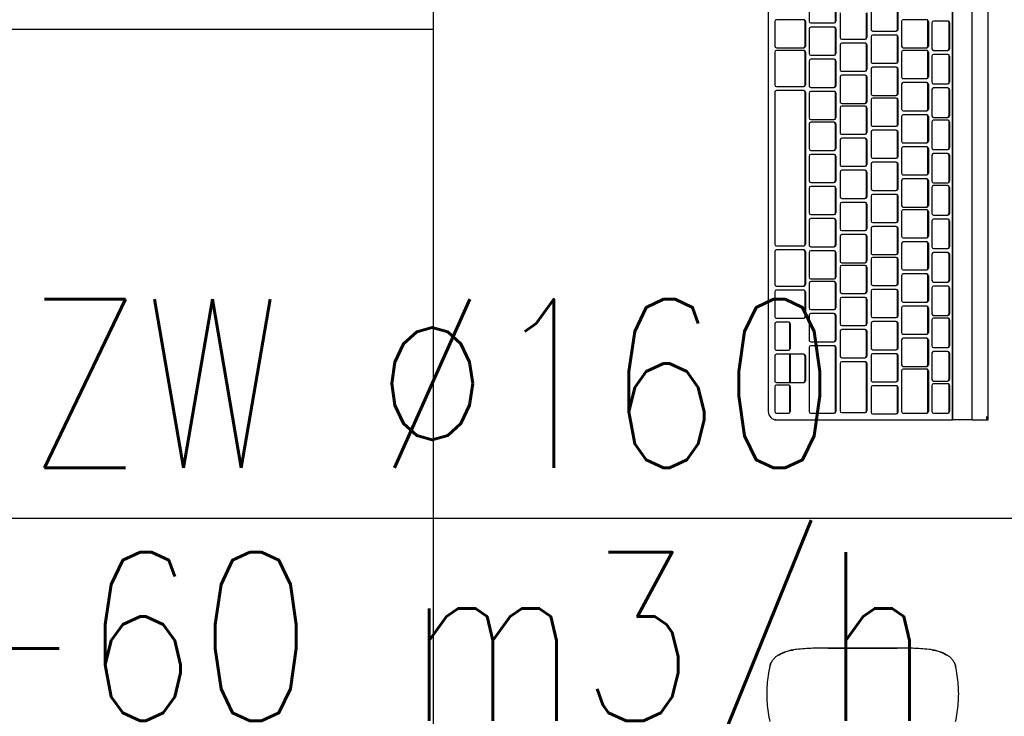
# Model space of a CAD drawing. Header units: centimetres. Extents: x -1062 to 5388, y 1642 to 2943.
# Tile 39 of 90: x -324 to -265, y 2484 to 2526. Entities that reach past the tile are written whole.
import ezdxf
from ezdxf.enums import TextEntityAlignment as Align

# ---------------------------------------------------------------- set-up
doc = ezdxf.new("R2010")
doc.units = ezdxf.units.CM
for name, color, linetype in [('M-LDR', 5, 'Continuous'), ('M-XREF', 252, 'Continuous'), ('XREF$0$Meble', 8, 'Continuous'), ('XREF$0$Wyposażenie elektryczne', 8, 'Continuous')]:
    doc.layers.add(name, color=color, linetype=linetype)
doc.layers.add('M-TEXT-n', color=5, linetype='Continuous', lineweight=9)
doc.styles.add('RomanS', font='romans.shx')

# ---------------------------------------------------------------- blocks, each defined once
blk = doc.blocks.new('XREF$0$Bimroom_Collection_Dining_Chair_2022 - Dining Chair-775751-Aranżacja_01')
at = {"layer": 'XREF$0$Meble'}
blk.add_line((-22.5, 9.507), (-22.5, -17), dxfattribs=at)
blk = doc.blocks.new('XREF$0$Blocks_iMac_F00817EN - Unique-593891-Aranżacja_01')
at = {"layer": 'XREF$0$Wyposażenie elektryczne'}
for p, q in [((14.161, -6.103), (-13.779, -6.103)), ((14.161, -6.191), (13.961, -6.191)), ((14.161, -7.067), (14.161, -6.103)), ((14.161, -7.067), (-13.779, -7.067)), ((14.161, -7.067), (14.161, -8.221)), ((-13.779, -8.221), (14.161, -8.221)), ((14.161, -8.221), (-13.779, -8.221)), ((-9.493, -8.499), (-9.493, -8.523)), ((-9.493, -8.523), (-9.493, -9.342)), ((-9.393, -8.399), (-7.847, -8.399)), ((-7.847, -8.423), (-9.393, -8.423)), ((-7.747, -8.523), (-7.747, -8.499)), ((-7.747, -9.342), (-7.747, -8.523)), ((-7.509, -8.499), (-7.509, -8.523)), ((-7.509, -8.523), (-7.509, -9.342)), ((-7.409, -8.399), (-5.863, -8.399)), ((-5.863, -8.423), (-7.409, -8.423)), ((-5.763, -8.523), (-5.763, -8.499)), ((-5.763, -9.342), (-5.763, -8.523)), ((-5.524, -8.499), (-5.524, -8.523)), ((-5.524, -8.523), (-5.524, -9.342)), ((-5.424, -8.399), (-3.878, -8.399)), ((-3.878, -8.423), (-5.424, -8.423)), ((-3.778, -8.523), (-3.778, -8.499)), ((-3.778, -9.342), (-3.778, -8.523)), ((-3.619, -8.499), (-3.619, -8.523)), ((-3.619, -8.523), (-3.619, -9.342)), ((-3.519, -8.399), (-1.973, -8.399)), ((-1.973, -8.423), (-3.519, -8.423)), ((-1.873, -8.523), (-1.873, -8.499)), ((-1.873, -9.342), (-1.873, -8.523)), ((-1.635, -8.499), (-1.635, -8.523)), ((-1.635, -8.523), (-1.635, -9.342)), ((-1.535, -8.399), (0.011, -8.399)), ((0.011, -8.423), (-1.535, -8.423)), ((0.111, -8.523), (0.111, -8.499)), ((0.111, -9.342), (0.111, -8.523)), ((0.27, -8.499), (0.27, -8.523)), ((0.27, -8.523), (0.27, -9.342)), ((0.37, -8.399), (1.916, -8.399)), ((1.916, -8.423), (0.37, -8.423)), ((2.016, -8.523), (2.016, -8.499)), ((2.016, -9.342), (2.016, -8.523)), ((2.254, -8.499), (2.254, -8.523)), ((2.254, -8.523), (2.254, -9.342)), ((2.354, -8.399), (3.901, -8.399)), ((3.901, -8.423), (2.354, -8.423)), ((4.001, -8.523), (4.001, -8.499)), ((4.001, -9.342), (4.001, -8.523)), ((4.239, -8.499), (4.239, -8.523)), ((4.239, -8.523), (4.239, -9.342)), ((4.339, -8.399), (5.885, -8.399)), ((5.885, -8.423), (4.339, -8.423)), ((5.985, -8.523), (5.985, -8.499)), ((5.985, -9.342), (5.985, -8.523)), ((6.223, -8.499), (6.223, -8.523)), ((6.223, -8.523), (6.223, -9.342)), ((6.323, -8.399), (7.869, -8.399)), ((7.869, -8.423), (6.323, -8.423)), ((7.969, -8.523), (7.969, -8.499)), ((7.969, -9.342), (7.969, -8.523)), ((8.128, -8.499), (8.128, -8.523)), ((8.128, -8.523), (8.128, -9.342)), ((8.228, -8.399), (9.774, -8.399)), ((9.774, -8.423), (8.228, -8.423)), ((9.874, -8.523), (9.874, -8.499)), ((9.874, -9.342), (9.874, -8.523)), ((10.112, -8.499), (10.112, -8.523)), ((10.112, -8.523), (10.112, -9.342)), ((10.212, -8.399), (11.759, -8.399)), ((11.759, -8.423), (10.212, -8.423)), ((11.859, -8.523), (11.859, -8.499)), ((11.859, -9.342), (11.859, -8.523)), ((12.017, -8.499), (12.017, -8.523)), ((12.017, -8.523), (12.017, -9.342)), ((12.117, -8.399), (13.664, -8.399)), ((13.664, -8.423), (12.117, -8.423)), ((13.764, -8.523), (13.764, -8.499)), ((13.764, -9.342), (13.764, -8.523)), ((14.161, -18.646), (14.161, -8.221)), ((-9.573, -9.776), (-9.573, -11.144)), ((-9.473, -9.652), (-8.006, -9.652)), ((-8.006, -9.676), (-9.473, -9.676)), ((-9.393, -9.441), (-7.847, -9.441)), ((-7.906, -9.776), (-7.906, -9.752)), ((-7.906, -11.144), (-7.906, -9.776)), ((-7.747, -9.752), (-7.747, -9.776)), ((-7.747, -9.776), (-7.747, -11.144)), ((-7.647, -9.652), (-6.18, -9.652)), ((-6.18, -9.676), (-7.647, -9.676)), ((-7.409, -9.441), (-5.863, -9.441)), ((-6.08, -9.776), (-6.08, -9.752)), ((-6.08, -11.144), (-6.08, -9.776)), ((-5.842, -9.752), (-5.842, -9.776)), ((-5.842, -9.776), (-5.842, -11.144)), ((-5.742, -9.652), (-4.275, -9.652)), ((-4.275, -9.676), (-5.742, -9.676)), ((-5.424, -9.441), (-3.878, -9.441)), ((-4.175, -9.776), (-4.175, -9.752)), ((-4.175, -11.144), (-4.175, -9.776)), ((-3.937, -9.752), (-3.937, -9.776)), ((-3.937, -9.776), (-3.937, -11.144)), ((-3.837, -9.652), (-2.37, -9.652)), ((-2.37, -9.676), (-3.837, -9.676)), ((-3.519, -9.441), (-1.973, -9.441)), ((-2.27, -9.776), (-2.27, -9.752)), ((-2.27, -11.144), (-2.27, -9.776)), ((-2.032, -9.752), (-2.032, -9.776)), ((-2.032, -9.776), (-2.032, -11.144)), ((-1.932, -9.652), (-0.465, -9.652)), ((-0.465, -9.676), (-1.932, -9.676)), ((-1.535, -9.441), (0.011, -9.441)), ((-0.365, -9.776), (-0.365, -9.752)), ((-0.365, -11.144), (-0.365, -9.776)), ((-0.127, -9.752), (-0.127, -9.776)), ((-0.127, -9.776), (-0.127, -11.144)), ((-0.027, -9.652), (1.44, -9.652)), ((1.44, -9.676), (-0.027, -9.676)), ((0.37, -9.441), (1.916, -9.441)), ((1.54, -9.776), (1.54, -9.752)), ((1.54, -11.144), (1.54, -9.776)), ((1.699, -9.752), (1.699, -9.776)), ((1.699, -9.776), (1.699, -11.144)), ((1.799, -9.652), (3.266, -9.652)), ((3.266, -9.676), (1.799, -9.676)), ((2.354, -9.441), (3.901, -9.441)), ((3.366, -9.776), (3.366, -9.752)), ((3.366, -11.144), (3.366, -9.776)), ((3.604, -9.752), (3.604, -9.776)), ((3.604, -9.776), (3.604, -11.144)), ((3.704, -9.652), (5.171, -9.652)), ((5.171, -9.676), (3.704, -9.676)), ((4.339, -9.441), (5.885, -9.441)), ((5.271, -9.776), (5.271, -9.752)), ((5.271, -11.144), (5.271, -9.776)), ((5.509, -9.752), (5.509, -9.776)), ((5.509, -9.776), (5.509, -11.144)), ((5.609, -9.652), (7.076, -9.652)), ((7.076, -9.676), (5.609, -9.676)), ((6.323, -9.441), (7.869, -9.441)), ((7.176, -9.776), (7.176, -9.752)), ((7.176, -11.144), (7.176, -9.776)), ((7.414, -9.752), (7.414, -9.776)), ((7.414, -9.776), (7.414, -11.144)), ((7.514, -9.652), (8.981, -9.652)), ((8.981, -9.676), (7.514, -9.676)), ((8.228, -9.441), (9.774, -9.441)), ((9.081, -9.776), (9.081, -9.752)), ((9.081, -11.144), (9.081, -9.776)), ((9.319, -9.752), (9.319, -9.776)), ((9.319, -9.776), (9.319, -11.144)), ((9.419, -9.652), (10.886, -9.652)), ((10.886, -9.676), (9.419, -9.676)), ((10.212, -9.441), (11.759, -9.441)), ((10.986, -9.776), (10.986, -9.752)), ((10.986, -11.144), (10.986, -9.776)), ((11.144, -9.752), (11.144, -9.776)), ((11.144, -9.776), (11.144, -11.144)), ((11.244, -9.652), (13.664, -9.652)), ((13.664, -9.676), (11.244, -9.676)), ((12.117, -9.441), (13.664, -9.441)), ((13.764, -9.776), (13.764, -9.752)), ((13.764, -11.144), (13.764, -9.776)), ((-10.461, -11.454), (-8.994, -11.454)), ((-8.994, -11.478), (-10.461, -11.478)), ((-9.473, -11.243), (-8.006, -11.243)), ((-8.894, -11.577), (-8.894, -11.553)), ((-8.894, -12.945), (-8.894, -11.577)), ((-8.656, -11.553), (-8.656, -11.577)), ((-8.656, -11.577), (-8.656, -12.945)), ((-8.556, -11.454), (-7.089, -11.454)), ((-7.089, -11.478), (-8.556, -11.478)), ((-7.647, -11.243), (-6.18, -11.243)), ((-6.989, -11.577), (-6.989, -11.553)), ((-6.989, -12.945), (-6.989, -11.577)), ((-6.751, -11.553), (-6.751, -11.577)), ((-6.751, -11.577), (-6.751, -12.945)), ((-6.651, -11.454), (-5.184, -11.454)), ((-5.184, -11.478), (-6.651, -11.478)), ((-5.742, -11.243), (-4.275, -11.243)), ((-5.084, -11.577), (-5.084, -11.553)), ((-5.084, -12.945), (-5.084, -11.577)), ((-4.925, -11.553), (-4.925, -11.577)), ((-4.925, -11.577), (-4.925, -12.945)), ((-4.825, -11.454), (-3.358, -11.454)), ((-3.358, -11.478), (-4.825, -11.478)), ((-3.837, -11.243), (-2.37, -11.243)), ((-3.258, -11.577), (-3.258, -11.553)), ((-3.258, -12.945), (-3.258, -11.577)), ((-3.02, -11.553), (-3.02, -11.577)), ((-3.02, -11.577), (-3.02, -12.945)), ((-2.92, -11.454), (-1.453, -11.454)), ((-1.453, -11.478), (-2.92, -11.478)), ((-1.932, -11.243), (-0.465, -11.243)), ((-1.353, -11.577), (-1.353, -11.553)), ((-1.353, -12.945), (-1.353, -11.577)), ((-1.115, -11.553), (-1.115, -11.577)), ((-1.115, -11.577), (-1.115, -12.945)), ((-1.015, -11.454), (0.452, -11.454)), ((0.452, -11.478), (-1.015, -11.478)), ((-0.027, -11.243), (1.44, -11.243)), ((0.552, -11.577), (0.552, -11.553)), ((0.552, -12.945), (0.552, -11.577)), ((0.79, -11.553), (0.79, -11.577)), ((0.79, -11.577), (0.79, -12.945)), ((0.89, -11.454), (2.357, -11.454)), ((2.357, -11.478), (0.89, -11.478)), ((1.799, -11.243), (3.266, -11.243)), ((2.457, -11.577), (2.457, -11.553)), ((2.457, -12.945), (2.457, -11.577)), ((2.695, -11.553), (2.695, -11.577)), ((2.695, -11.577), (2.695, -12.945)), ((2.795, -11.454), (4.262, -11.454)), ((4.262, -11.478), (2.795, -11.478)), ((3.704, -11.243), (5.171, -11.243)), ((4.362, -11.577), (4.362, -11.553)), ((4.362, -12.945), (4.362, -11.577)), ((4.521, -11.553), (4.521, -11.577)), ((4.521, -11.577), (4.521, -12.945)), ((4.621, -11.454), (6.088, -11.454)), ((6.088, -11.478), (4.621, -11.478)), ((5.609, -11.243), (7.076, -11.243)), ((6.188, -11.577), (6.188, -11.553)), ((6.188, -12.945), (6.188, -11.577)), ((6.426, -11.553), (6.426, -11.577)), ((6.426, -11.577), (6.426, -12.945)), ((6.526, -11.454), (7.993, -11.454)), ((7.993, -11.478), (6.526, -11.478)), ((7.514, -11.243), (8.981, -11.243)), ((8.093, -11.577), (8.093, -11.553)), ((8.093, -12.945), (8.093, -11.577)), ((8.331, -11.553), (8.331, -11.577)), ((8.331, -11.577), (8.331, -12.945)), ((8.431, -11.454), (9.898, -11.454)), ((9.898, -11.478), (8.431, -11.478)), ((9.419, -11.243), (10.886, -11.243)), ((9.998, -11.577), (9.998, -11.553)), ((9.998, -12.945), (9.998, -11.577)), ((10.236, -11.553), (10.236, -11.577)), ((10.236, -11.577), (10.236, -12.945)), ((10.336, -11.454), (11.803, -11.454)), ((11.803, -11.478), (10.336, -11.478)), ((11.244, -11.243), (13.664, -11.243)), ((11.903, -11.577), (11.903, -11.553)), ((11.903, -12.945), (11.903, -11.577)), ((12.141, -11.553), (12.141, -11.577)), ((12.141, -11.577), (12.141, -12.945)), ((12.241, -11.454), (13.708, -11.454)), ((13.708, -11.478), (12.241, -11.478)), ((13.808, -11.577), (13.808, -11.553)), ((13.808, -12.945), (13.808, -11.577)), ((27.699, -11.097), (27.699, -12.139)), ((27.699, -12.139), (27.699, -14.951)), ((-10.461, -13.044), (-8.994, -13.044)), ((-9.984, -13.3), (-8.517, -13.3)), ((-8.517, -13.324), (-9.984, -13.324)), ((-8.556, -13.044), (-7.089, -13.044)), ((-8.417, -13.423), (-8.417, -13.399)), ((-8.179, -13.399), (-8.179, -13.423)), ((-8.079, -13.3), (-6.612, -13.3)), ((-6.612, -13.324), (-8.079, -13.324)), ((-6.651, -13.044), (-5.184, -13.044)), ((-6.512, -13.423), (-6.512, -13.399)), ((-6.274, -13.399), (-6.274, -13.423)), ((-6.174, -13.3), (-4.707, -13.3)), ((-4.707, -13.324), (-6.174, -13.324)), ((-4.825, -13.044), (-3.358, -13.044)), ((-4.607, -13.423), (-4.607, -13.399)), ((-4.449, -13.399), (-4.449, -13.423)), ((-4.349, -13.3), (-2.882, -13.3)), ((-2.882, -13.324), (-4.349, -13.324)), ((-2.92, -13.044), (-1.453, -13.044)), ((-2.782, -13.423), (-2.782, -13.399)), ((-2.544, -13.399), (-2.544, -13.423)), ((-2.444, -13.3), (-0.977, -13.3)), ((-0.977, -13.324), (-2.444, -13.324)), ((-1.015, -13.044), (0.452, -13.044)), ((-0.877, -13.423), (-0.877, -13.399)), ((-0.639, -13.399), (-0.639, -13.423)), ((-0.539, -13.3), (0.928, -13.3)), ((0.928, -13.324), (-0.539, -13.324)), ((0.89, -13.044), (2.357, -13.044)), ((1.028, -13.423), (1.028, -13.399)), ((1.266, -13.399), (1.266, -13.423)), ((1.366, -13.3), (2.833, -13.3)), ((2.833, -13.324), (1.366, -13.324)), ((2.795, -13.044), (4.262, -13.044)), ((2.933, -13.423), (2.933, -13.399)), ((3.171, -13.399), (3.171, -13.423)), ((3.271, -13.3), (4.738, -13.3)), ((4.738, -13.324), (3.271, -13.324)), ((4.621, -13.044), (6.088, -13.044)), ((4.838, -13.423), (4.838, -13.399)), ((4.997, -13.399), (4.997, -13.423)), ((5.097, -13.3), (6.564, -13.3)), ((6.564, -13.324), (5.097, -13.324)), ((6.526, -13.044), (7.993, -13.044)), ((6.664, -13.423), (6.664, -13.399)), ((6.902, -13.399), (6.902, -13.423)), ((7.002, -13.3), (8.469, -13.3)), ((8.469, -13.324), (7.002, -13.324)), ((8.431, -13.044), (9.898, -13.044)), ((8.569, -13.423), (8.569, -13.399)), ((8.807, -13.399), (8.807, -13.423)), ((8.907, -13.3), (10.374, -13.3)), ((10.374, -13.324), (8.907, -13.324)), ((10.336, -13.044), (11.803, -13.044)), ((10.474, -13.423), (10.474, -13.399)), ((10.712, -13.399), (10.712, -13.423)), ((10.812, -13.3), (13.626, -13.3)), ((13.626, -13.324), (10.812, -13.324)), ((12.241, -13.044), (13.708, -13.044)), ((13.726, -13.423), (13.726, -13.399)), ((-8.417, -14.791), (-8.417, -13.423)), ((-8.179, -13.423), (-8.179, -14.791)), ((-6.512, -14.791), (-6.512, -13.423)), ((-6.274, -13.423), (-6.274, -14.791)), ((-4.607, -14.791), (-4.607, -13.423)), ((-4.449, -13.423), (-4.449, -14.791)), ((-2.782, -14.791), (-2.782, -13.423)), ((-2.544, -13.423), (-2.544, -14.791)), ((-0.877, -14.791), (-0.877, -13.423)), ((-0.639, -13.423), (-0.639, -14.791)), ((1.028, -14.791), (1.028, -13.423)), ((1.266, -13.423), (1.266, -14.791)), ((2.933, -14.791), (2.933, -13.423)), ((3.171, -13.423), (3.171, -14.791)), ((4.838, -14.791), (4.838, -13.423)), ((4.997, -13.423), (4.997, -14.791)), ((6.664, -14.791), (6.664, -13.423)), ((6.902, -13.423), (6.902, -14.791)), ((8.569, -14.791), (8.569, -13.423)), ((8.807, -13.423), (8.807, -14.791)), ((10.474, -14.791), (10.474, -13.423)), ((10.712, -13.423), (10.712, -14.791)), ((13.726, -14.791), (13.726, -13.423)), ((-13.283, -15.135), (-9.484, -15.135)), ((-9.484, -15.159), (-13.283, -15.159)), ((-9.984, -14.89), (-8.517, -14.89)), ((-9.027, -15.135), (-7.56, -15.135)), ((-7.56, -15.159), (-9.027, -15.159)), ((-8.079, -14.89), (-6.612, -14.89)), ((-7.122, -15.135), (-5.655, -15.135)), ((-5.655, -15.159), (-7.122, -15.159)), ((-6.174, -14.89), (-4.707, -14.89)), ((-5.217, -15.135), (-3.75, -15.135)), ((-3.75, -15.159), (-5.217, -15.159)), ((-4.349, -14.89), (-2.882, -14.89)), ((-3.391, -15.135), (-1.924, -15.135)), ((-1.924, -15.159), (-3.391, -15.159)), ((-2.444, -14.89), (-0.977, -14.89)), ((-1.486, -15.135), (-0.019, -15.135)), ((-0.019, -15.159), (-1.486, -15.159)), ((-0.539, -14.89), (0.928, -14.89)), ((0.419, -15.135), (1.886, -15.135)), ((1.886, -15.159), (0.419, -15.159)), ((1.366, -14.89), (2.833, -14.89)), ((2.324, -15.135), (3.791, -15.135)), ((3.791, -15.159), (2.324, -15.159)), ((3.271, -14.89), (4.738, -14.89)), ((4.229, -15.135), (5.696, -15.135)), ((5.696, -15.159), (4.229, -15.159)), ((5.097, -14.89), (6.564, -14.89)), ((6.055, -15.135), (7.522, -15.135)), ((7.522, -15.159), (6.055, -15.159)), ((7.002, -14.89), (8.469, -14.89)), ((7.96, -15.135), (9.427, -15.135)), ((9.427, -15.159), (7.96, -15.159)), ((8.907, -14.89), (10.374, -14.89)), ((9.865, -15.135), (13.664, -15.135)), ((13.664, -15.159), (9.865, -15.159)), ((10.812, -14.89), (13.626, -14.89)), ((27.699, -14.951), (27.699, -15.993)), ((-9.384, -15.258), (-9.384, -15.234)), ((-9.384, -16.626), (-9.384, -15.258)), ((-9.127, -15.234), (-9.127, -15.258)), ((-9.127, -15.258), (-9.127, -16.626)), ((-7.46, -15.258), (-7.46, -15.234)), ((-7.46, -16.626), (-7.46, -15.258)), ((-7.222, -15.234), (-7.222, -15.258)), ((-7.222, -15.258), (-7.222, -16.626)), ((-5.555, -15.258), (-5.555, -15.234)), ((-5.555, -16.626), (-5.555, -15.258)), ((-5.317, -15.234), (-5.317, -15.258)), ((-5.317, -15.258), (-5.317, -16.626)), ((-3.65, -15.258), (-3.65, -15.234)), ((-3.65, -16.626), (-3.65, -15.258)), ((-3.491, -15.234), (-3.491, -15.258)), ((-3.491, -15.258), (-3.491, -16.626)), ((-1.824, -15.258), (-1.824, -15.234)), ((-1.824, -16.626), (-1.824, -15.258)), ((-1.586, -15.234), (-1.586, -15.258)), ((-1.586, -15.258), (-1.586, -16.626)), ((0.081, -15.258), (0.081, -15.234)), ((0.081, -16.626), (0.081, -15.258)), ((0.319, -15.234), (0.319, -15.258)), ((0.319, -15.258), (0.319, -16.626)), ((1.986, -15.258), (1.986, -15.234)), ((1.986, -16.626), (1.986, -15.258)), ((2.224, -15.234), (2.224, -15.258)), ((2.224, -15.258), (2.224, -16.626)), ((3.891, -15.258), (3.891, -15.234)), ((3.891, -16.626), (3.891, -15.258)), ((4.129, -15.234), (4.129, -15.258)), ((4.129, -15.258), (4.129, -16.626)), ((5.796, -15.258), (5.796, -15.234)), ((5.796, -16.626), (5.796, -15.258)), ((5.955, -15.234), (5.955, -15.258)), ((5.955, -15.258), (5.955, -16.626)), ((7.622, -15.258), (7.622, -15.234)), ((7.622, -16.626), (7.622, -15.258)), ((7.86, -15.234), (7.86, -15.258)), ((7.86, -15.258), (7.86, -16.626)), ((9.527, -15.258), (9.527, -15.234)), ((9.527, -16.626), (9.527, -15.258)), ((9.765, -15.234), (9.765, -15.258)), ((9.765, -15.258), (9.765, -16.626)), ((13.764, -15.258), (13.764, -15.234)), ((13.764, -16.626), (13.764, -15.258)), ((-13.283, -16.725), (-9.484, -16.725)), ((-9.027, -16.725), (-7.56, -16.725)), ((-7.122, -16.725), (-5.655, -16.725)), ((-5.217, -16.725), (-3.75, -16.725)), ((-3.391, -16.725), (-1.924, -16.725)), ((-1.486, -16.725), (-0.019, -16.725)), ((0.419, -16.725), (1.886, -16.725)), ((2.324, -16.725), (3.791, -16.725)), ((4.229, -16.725), (5.696, -16.725)), ((6.055, -16.725), (7.522, -16.725)), ((7.96, -16.725), (9.427, -16.725)), ((9.865, -16.725), (13.664, -16.725)), ((-9.573, -17.036), (-9.573, -17.06)), ((-9.573, -17.06), (-9.573, -18.662)), ((-9.473, -16.937), (-8.006, -16.937)), ((-8.006, -16.96), (-9.473, -16.96)), ((-7.906, -17.06), (-7.906, -17.036)), ((-7.906, -18.662), (-7.906, -17.06)), ((-7.747, -17.036), (-7.747, -17.06)), ((-7.747, -17.06), (-7.747, -18.662)), ((-7.647, -16.937), (-5.704, -16.937)), ((-5.704, -16.96), (-7.647, -16.96)), ((-5.604, -17.06), (-5.604, -17.036)), ((-5.604, -18.662), (-5.604, -17.06)), ((-5.366, -17.036), (-5.366, -17.06)), ((-5.366, -17.06), (-5.366, -18.662)), ((-5.266, -16.937), (3.742, -16.937)), ((3.742, -16.96), (-5.266, -16.96)), ((3.842, -17.06), (3.842, -17.036)), ((3.842, -18.662), (3.842, -17.06)), ((4.08, -17.036), (4.08, -17.06)), ((4.08, -17.06), (4.08, -18.662)), ((4.18, -16.937), (6.123, -16.937)), ((6.123, -16.96), (4.18, -16.96)), ((6.223, -17.06), (6.223, -17.036)), ((6.223, -18.662), (6.223, -17.06)), ((6.461, -17.036), (6.461, -17.06)), ((6.461, -17.06), (6.461, -18.662)), ((6.561, -16.937), (8.028, -16.937)), ((8.028, -16.96), (6.561, -16.96)), ((8.128, -17.06), (8.128, -17.036)), ((8.128, -18.662), (8.128, -17.06)), ((10.271, -17.036), (10.271, -17.06)), ((10.271, -17.06), (10.271, -17.853)), ((10.371, -16.936), (11.838, -16.936)), ((11.838, -16.96), (10.371, -16.96)), ((11.938, -17.06), (11.938, -17.036)), ((11.938, -17.853), (11.938, -17.06)), ((8.366, -17.936), (8.366, -17.96)), ((8.366, -17.96), (8.366, -18.662)), ((8.466, -17.837), (9.933, -17.837)), ((9.933, -17.861), (8.466, -17.861)), ((10.033, -17.96), (10.033, -17.936)), ((10.033, -18.662), (10.033, -17.96)), ((10.271, -17.853), (11.938, -17.853)), ((10.271, -17.869), (10.271, -18.662)), ((11.938, -17.869), (10.271, -17.869)), ((11.938, -18.662), (11.938, -17.869)), ((12.097, -17.936), (12.097, -17.96)), ((12.097, -17.96), (12.097, -18.662)), ((12.197, -17.837), (13.664, -17.837)), ((13.664, -17.861), (12.197, -17.861)), ((13.764, -17.96), (13.764, -17.936)), ((13.764, -18.662), (13.764, -17.96)), ((-13.279, -19.142), (13.661, -19.142)), ((-9.473, -18.762), (-8.006, -18.762)), ((-7.647, -18.762), (-5.704, -18.762)), ((-5.266, -18.762), (3.742, -18.762)), ((4.18, -18.762), (6.123, -18.762)), ((6.561, -18.762), (8.028, -18.762)), ((8.466, -18.762), (9.933, -18.762)), ((10.371, -18.762), (11.838, -18.762)), ((12.197, -18.762), (13.664, -18.762))]:
    blk.add_line(p, q, dxfattribs=at)
for centre, major_axis, start_param, end_param in [((-9.393, -8.499), (0.1, 0), 1.570796, 3.141593), ((-9.393, -8.523), (0.1, 0), 1.570796, 3.141593), ((-7.847, -8.499), (0.1, 0), 0, 1.570796), ((-7.847, -8.523), (0.1, 0), 0, 1.570796), ((-7.409, -8.499), (-0.1, 0), 4.712389, 6.283185), ((-7.409, -8.523), (0.1, 0), 1.570796, 3.141593), ((-5.863, -8.499), (0.1, 0), 0, 1.570796), ((-5.863, -8.523), (0.1, 0), 0, 1.570796), ((-5.424, -8.499), (-0.1, 0), 4.712389, 6.283185), ((-5.424, -8.523), (0.1, 0), 1.570796, 3.141593), ((-3.878, -8.499), (0.1, 0), 0, 1.570796), ((-3.878, -8.523), (0.1, 0), 0, 1.570796), ((-3.519, -8.499), (-0.1, 0), 4.712389, 6.283185), ((-3.519, -8.523), (0.1, 0), 1.570796, 3.141593), ((-1.973, -8.499), (-0.1, 0), 3.141593, 4.712389), ((-1.973, -8.523), (0.1, 0), 0, 1.570796), ((-1.535, -8.499), (-0.1, 0), 4.712389, 6.283185), ((-1.535, -8.523), (-0.1, 0), 4.712389, 6.283185), ((0.011, -8.499), (0.1, 0), 0, 1.570796), ((0.011, -8.523), (0.1, 0), 0, 1.570796), ((0.37, -8.499), (-0.1, 0), 4.712389, 6.283185), ((0.37, -8.523), (0.1, 0), 1.570796, 3.141593), ((1.916, -8.499), (0.1, 0), 0, 1.570796), ((1.916, -8.523), (0.1, 0), 0, 1.570796), ((2.354, -8.499), (-0.1, 0), 4.712389, 6.283185), ((2.354, -8.523), (0.1, 0), 1.570796, 3.141593), ((3.901, -8.499), (0.1, 0), 0, 1.570796), ((3.901, -8.523), (0.1, 0), 0, 1.570796), ((4.339, -8.499), (-0.1, 0), 4.712389, 6.283185), ((4.339, -8.523), (-0.1, 0), 4.712389, 6.283185), ((5.885, -8.499), (0.1, 0), 0, 1.570796), ((5.885, -8.523), (0.1, 0), 0, 1.570796), ((6.323, -8.499), (-0.1, 0), 4.712389, 6.283185), ((6.323, -8.523), (0.1, 0), 1.570796, 3.141593), ((7.869, -8.499), (0.1, 0), 0, 1.570796), ((7.869, -8.523), (0.1, 0), 0, 1.570796), ((8.228, -8.499), (0.1, 0), 1.570796, 3.141593), ((8.228, -8.523), (0.1, 0), 1.570796, 3.141593), ((9.774, -8.499), (0.1, 0), 0, 1.570796), ((9.774, -8.523), (0.1, 0), 0, 1.570796), ((10.212, -8.499), (0.1, 0), 1.570796, 3.141593), ((10.212, -8.523), (0.1, 0), 1.570796, 3.141593), ((11.759, -8.499), (0.1, 0), 0, 1.570796), ((11.759, -8.523), (0.1, 0), 0, 1.570796), ((12.117, -8.499), (0.1, 0), 1.570796, 3.141593), ((12.117, -8.523), (0.1, 0), 1.570796, 3.141593), ((13.664, -8.499), (0.1, 0), 0, 1.570796), ((13.664, -8.523), (0.1, 0), 0, 1.570796), ((-9.473, -9.752), (0.1, 0), 1.570796, 3.141593), ((-9.473, -9.776), (0.1, 0), 1.570796, 3.141593), ((-9.393, -9.342), (0.1, 0), 3.141593, 4.712389), ((-8.006, -9.752), (0.1, 0), 0, 1.570796), ((-8.006, -9.776), (0.1, 0), 0, 1.570796), ((-7.847, -9.342), (0.1, 0), 4.712389, 6.283185), ((-7.647, -9.752), (0.1, 0), 1.570796, 3.141593), ((-7.647, -9.776), (0.1, 0), 1.570796, 3.141593), ((-7.409, -9.342), (0.1, 0), 3.141593, 4.712389), ((-6.18, -9.752), (0.1, 0), 0, 1.570796), ((-6.18, -9.776), (0.1, 0), 0, 1.570796), ((-5.863, -9.342), (-0.1, 0), 1.570796, 3.141593), ((-5.742, -9.752), (-0.1, 0), 4.712389, 6.283185), ((-5.742, -9.776), (0.1, 0), 1.570796, 3.141593), ((-5.424, -9.342), (0.1, 0), 3.141593, 4.712389), ((-4.275, -9.752), (0.1, 0), 0, 1.570796), ((-4.275, -9.776), (0.1, 0), 0, 1.570796), ((-3.837, -9.752), (-0.1, 0), 4.712389, 6.283185), ((-3.837, -9.776), (-0.1, 0), 4.712389, 6.283185), ((-3.878, -9.342), (0.1, 0), 4.712389, 6.283185), ((-3.519, -9.342), (0.1, 0), 3.141593, 4.712389), ((-2.37, -9.752), (0.1, 0), 0, 1.570796), ((-2.37, -9.776), (0.1, 0), 0, 1.570796), ((-1.932, -9.752), (-0.1, 0), 4.712389, 6.283185), ((-1.932, -9.776), (-0.1, 0), 4.712389, 6.283185), ((-1.973, -9.342), (-0.1, 0), 1.570796, 3.141593), ((-1.535, -9.342), (0.1, 0), 3.141593, 4.712389), ((-0.465, -9.752), (-0.1, 0), 3.141593, 4.712389), ((-0.465, -9.776), (0.1, 0), 0, 1.570796), ((-0.027, -9.752), (-0.1, 0), 4.712389, 6.283185), ((-0.027, -9.776), (0.1, 0), 1.570796, 3.141593), ((0.011, -9.342), (0.1, 0), 4.712389, 6.283185), ((0.37, -9.342), (0.1, 0), 3.141593, 4.712389), ((1.44, -9.752), (0.1, 0), 0, 1.570796), ((1.44, -9.776), (0.1, 0), 0, 1.570796), ((1.799, -9.752), (-0.1, 0), 4.712389, 6.283185), ((1.799, -9.776), (0.1, 0), 1.570796, 3.141593), ((1.916, -9.342), (-0.1, 0), 1.570796, 3.141593), ((2.354, -9.342), (0.1, 0), 3.141593, 4.712389), ((3.266, -9.752), (0.1, 0), 0, 1.570796), ((3.266, -9.776), (0.1, 0), 0, 1.570796), ((3.704, -9.752), (-0.1, 0), 4.712389, 6.283185), ((3.704, -9.776), (0.1, 0), 1.570796, 3.141593), ((3.901, -9.342), (0.1, 0), 4.712389, 6.283185), ((4.339, -9.342), (0.1, 0), 3.141593, 4.712389), ((5.171, -9.752), (0.1, 0), 0, 1.570796), ((5.171, -9.776), (0.1, 0), 0, 1.570796), ((5.609, -9.752), (-0.1, 0), 4.712389, 6.283185), ((5.609, -9.776), (-0.1, 0), 4.712389, 6.283185), ((5.885, -9.342), (0.1, 0), 4.712389, 6.283185), ((6.323, -9.342), (0.1, 0), 3.141593, 4.712389), ((7.076, -9.752), (0.1, 0), 0, 1.570796), ((7.076, -9.776), (0.1, 0), 0, 1.570796), ((7.514, -9.752), (-0.1, 0), 4.810681, 6.283185), ((7.514, -9.776), (0.1, 0), 1.669088, 3.141593), ((7.869, -9.342), (0.1, 0), 4.712389, 6.283185), ((8.228, -9.342), (0.1, 0), 3.141593, 4.712389), ((8.981, -9.752), (0.1, 0), 0, 1.570796), ((8.981, -9.776), (0.1, 0), 0, 1.570796), ((9.419, -9.752), (0.1, 0), 1.570796, 3.141593), ((9.419, -9.776), (0.1, 0), 1.570796, 3.141593), ((9.774, -9.342), (0.1, 0), 4.712389, 6.283185), ((10.212, -9.342), (0.1, 0), 3.141593, 4.712389), ((10.886, -9.752), (0.1, 0), 0, 1.570796), ((10.886, -9.776), (0.1, 0), 0, 1.570796), ((11.244, -9.752), (0.1, 0), 1.570796, 3.141593), ((11.244, -9.776), (-0.1, 0), 4.712389, 6.283185), ((11.759, -9.342), (0.1, 0), 4.712389, 6.283185), ((12.117, -9.342), (0.1, 0), 3.141593, 4.712389), ((13.664, -9.342), (0.1, 0), 4.712389, 6.283185), ((13.664, -9.752), (-0.1, 0), 3.141593, 4.712389), ((13.664, -9.776), (0.1, 0), 0, 1.570796), ((-9.473, -11.144), (0.1, 0), 3.141593, 4.712389), ((-8.994, -11.553), (0.1, 0), 0, 1.570796), ((-8.994, -11.577), (0.1, 0), 0, 1.570796), ((-8.556, -11.553), (0.1, 0), 1.570796, 3.141593), ((-8.556, -11.577), (0.1, 0), 1.570796, 3.141593), ((-8.006, -11.144), (0.1, 0), 4.712389, 6.283185), ((-7.647, -11.144), (0.1, 0), 3.141593, 4.712389), ((-7.089, -11.553), (0.1, 0), 0, 1.570796), ((-7.089, -11.577), (0.1, 0), 0, 1.570796), ((-6.651, -11.553), (-0.1, 0), 4.712389, 6.283185), ((-6.651, -11.577), (0.1, 0), 1.570796, 3.141593), ((-6.18, -11.144), (-0.1, 0), 1.570796, 3.141593), ((-5.742, -11.144), (0.1, 0), 3.141593, 4.712389), ((-5.184, -11.553), (0.1, 0), 0, 1.570796), ((-5.184, -11.577), (0.1, 0), 0, 1.570796), ((-4.825, -11.553), (-0.1, 0), 4.712389, 6.283185), ((-4.825, -11.577), (-0.1, 0), 4.712389, 6.283185), ((-4.275, -11.144), (-0.1, 0), 1.570796, 3.141593), ((-3.837, -11.144), (0.1, 0), 3.141593, 4.712389), ((-3.358, -11.553), (-0.1, 0), 3.141593, 4.712389), ((-3.358, -11.577), (0.1, 0), 0, 1.570796), ((-2.92, -11.553), (-0.1, 0), 4.712389, 6.283185), ((-2.92, -11.577), (-0.1, 0), 4.712389, 6.283185), ((-2.37, -11.144), (-0.1, 0), 1.570796, 3.141593), ((-1.932, -11.144), (0.1, 0), 3.141593, 4.712389), ((-1.453, -11.553), (-0.1, 0), 3.141593, 4.712389), ((-1.453, -11.577), (0.1, 0), 0, 1.570796), ((-1.015, -11.553), (-0.1, 0), 4.712389, 6.283185), ((-1.015, -11.577), (-0.1, 0), 4.712389, 6.283185), ((-0.465, -11.144), (-0.1, 0), 1.570796, 3.141593), ((-0.027, -11.144), (0.1, 0), 3.141593, 4.712389), ((0.452, -11.553), (0.1, 0), 0, 1.570796), ((0.452, -11.577), (0.1, 0), 0, 1.570796), ((0.89, -11.553), (-0.1, 0), 4.712389, 6.283185), ((0.89, -11.577), (0.1, 0), 1.570796, 3.141593), ((1.44, -11.144), (0.1, 0), 4.712389, 6.283185), ((1.799, -11.144), (0.1, 0), 3.141593, 4.712389), ((2.357, -11.553), (0.1, 0), 0, 1.570796), ((2.357, -11.577), (0.1, 0), 0, 1.570796), ((2.795, -11.553), (-0.1, 0), 4.712389, 6.283185), ((2.795, -11.577), (0.1, 0), 1.570796, 3.141593), ((3.266, -11.144), (0.1, 0), 4.712389, 6.283185), ((3.704, -11.144), (0.1, 0), 3.141593, 4.712389), ((4.262, -11.553), (0.1, 0), 0, 1.570796), ((4.262, -11.577), (0.1, 0), 0, 1.570796), ((4.621, -11.553), (-0.1, 0), 4.712389, 6.283185), ((4.621, -11.577), (-0.1, 0), 4.712389, 6.283185), ((5.171, -11.144), (0.1, 0), 4.712389, 6.283185), ((5.609, -11.144), (0.1, 0), 3.141593, 4.712389), ((6.088, -11.553), (0.1, 0), 0, 1.570796), ((6.088, -11.577), (0.1, 0), 0, 1.570796), ((6.526, -11.553), (-0.1, 0), 4.712389, 6.283185), ((6.526, -11.577), (-0.1, 0), 4.712389, 6.283185), ((7.076, -11.144), (-0.1, 0), 1.570796, 3.141593), ((7.514, -11.144), (0.1, 0), 3.141593, 4.712389), ((7.993, -11.553), (-0.1, 0), 3.141593, 4.712389), ((7.993, -11.577), (0.1, 0), 0, 1.570796), ((8.431, -11.553), (0.1, 0), 1.570796, 3.141593), ((8.431, -11.577), (-0.1, 0), 4.712389, 6.283185), ((8.981, -11.144), (-0.1, 0), 1.570796, 3.141593), ((9.419, -11.144), (0.1, 0), 3.141593, 4.712389), ((9.898, -11.553), (0.1, 0), 0, 1.570796), ((9.898, -11.577), (-0.1, 0), 3.141593, 4.712389), ((10.336, -11.553), (0.1, 0), 1.570796, 3.141593), ((10.336, -11.577), (-0.1, 0), 4.712389, 6.283185), ((10.886, -11.144), (0.1, 0), 4.712389, 6.283185), ((11.244, -11.144), (0.1, 0), 3.141593, 4.712389), ((11.803, -11.553), (0.1, 0), 0, 1.570796), ((11.803, -11.577), (0.1, 0), 0, 1.570796), ((12.241, -11.553), (0.1, 0), 1.570796, 3.141593), ((12.241, -11.577), (0.1, 0), 1.570796, 3.141593), ((13.664, -11.144), (0.1, 0), 4.712389, 6.283185), ((13.708, -11.553), (0.1, 0), 0, 1.570796), ((13.708, -11.577), (0.1, 0), 0, 1.570796), ((-8.994, -12.945), (0.1, 0), 4.712389, 6.283185), ((-8.556, -12.945), (0.1, 0), 3.141593, 4.712389), ((-8.517, -13.399), (0.1, 0), 0, 1.570796), ((-8.517, -13.423), (0.1, 0), 0, 1.570796), ((-8.079, -13.399), (0.1, 0), 1.570796, 3.141593), ((-8.079, -13.423), (0.1, 0), 1.570796, 3.141593), ((-7.089, -12.945), (-0.1, 0), 1.570796, 3.141593), ((-6.651, -12.945), (0.1, 0), 3.141593, 4.712389), ((-6.612, -13.399), (0.1, 0), 0, 1.570796), ((-6.612, -13.423), (0.1, 0), 0, 1.570796), ((-6.174, -13.399), (-0.1, 0), 4.712389, 6.283185), ((-6.174, -13.423), (0.1, 0), 1.570796, 3.141593), ((-5.184, -12.945), (-0.1, 0), 1.570796, 3.141593), ((-4.825, -12.945), (0.1, 0), 3.141593, 4.712389), ((-4.707, -13.399), (0.1, 0), 0, 1.570796), ((-4.707, -13.423), (0.1, 0), 0, 1.570796), ((-4.349, -13.399), (-0.1, 0), 4.712389, 6.283185), ((-4.349, -13.423), (-0.1, 0), 4.712389, 6.283185), ((-3.358, -12.945), (-0.1, 0), 1.570796, 3.141593), ((-2.92, -12.945), (0.1, 0), 3.141593, 4.712389), ((-2.882, -13.399), (-0.1, 0), 3.141593, 4.712389), ((-2.882, -13.423), (0.1, 0), 0, 1.570796), ((-2.444, -13.399), (-0.1, 0), 4.712389, 6.283185), ((-2.444, -13.423), (-0.1, 0), 4.712389, 6.283185), ((-1.453, -12.945), (0.1, 0), 4.712389, 6.283185), ((-1.015, -12.945), (0.1, 0), 3.141593, 4.712389), ((-0.977, -13.399), (-0.1, 0), 3.141593, 4.712389), ((-0.977, -13.423), (0.1, 0), 0, 1.570796), ((-0.539, -13.399), (-0.1, 0), 4.712389, 6.283185), ((-0.539, -13.423), (-0.1, 0), 4.712389, 6.283185), ((0.452, -12.945), (0.1, 0), 4.712389, 6.283185), ((0.89, -12.945), (0.1, 0), 3.141593, 4.712389), ((0.928, -13.399), (0.1, 0), 0, 1.570796), ((0.928, -13.423), (0.1, 0), 0, 1.570796), ((1.366, -13.399), (-0.1, 0), 4.712389, 6.283185), ((1.366, -13.423), (0.1, 0), 1.570796, 3.141593), ((2.357, -12.945), (0.1, 0), 4.712389, 6.283185), ((2.795, -12.945), (0.1, 0), 3.141593, 4.712389), ((2.833, -13.399), (0.1, 0), 0, 1.570796), ((2.833, -13.423), (0.1, 0), 0, 1.570796), ((3.271, -13.399), (-0.1, 0), 4.712389, 6.283185), ((3.271, -13.423), (0.1, 0), 1.570796, 3.141593), ((4.262, -12.945), (-0.1, 0), 1.570796, 3.141593), ((4.621, -12.945), (0.1, 0), 3.141593, 4.712389), ((4.738, -13.399), (0.1, 0), 0, 1.570796), ((4.738, -13.423), (0.1, 0), 0, 1.570796), ((5.097, -13.399), (-0.1, 0), 4.712389, 6.283185), ((5.097, -13.423), (-0.1, 0), 4.712389, 6.283185), ((6.088, -12.945), (0.1, 0), 4.712389, 6.283185), ((6.526, -12.945), (0.1, 0), 3.141593, 4.712389), ((6.564, -13.399), (0.1, 0), 0, 1.570796), ((6.564, -13.423), (0.1, 0), 0, 1.570796), ((7.002, -13.399), (-0.1, 0), 4.712389, 6.283185), ((7.002, -13.423), (-0.1, 0), 4.712389, 6.283185), ((7.993, -12.945), (0.1, 0), 4.712389, 6.283185), ((8.431, -12.945), (0.1, 0), 3.141593, 4.712389), ((8.469, -13.399), (-0.1, 0), 3.141593, 4.712389), ((8.469, -13.423), (0.1, 0), 0, 1.570796), ((8.907, -13.399), (0.1, 0), 1.570796, 3.141593), ((8.907, -13.423), (-0.1, 0), 4.712389, 6.283185), ((9.898, -12.945), (0.1, 0), 4.712389, 6.283185), ((10.336, -12.945), (0.1, 0), 3.141593, 4.712389), ((10.374, -13.399), (0.1, 0), 0, 1.570796), ((10.374, -13.423), (0.1, 0), 0, 1.570796), ((10.812, -13.399), (0.1, 0), 1.570796, 3.141593), ((10.812, -13.423), (-0.1, 0), 4.712389, 6.283185), ((11.803, -12.945), (-0.1, 0), 1.570796, 3.141593), ((12.241, -12.945), (0.1, 0), 3.141593, 4.712389), ((13.626, -13.399), (-0.1, 0), 3.141593, 4.712389), ((13.626, -13.423), (0.1, 0), 0, 1.570796), ((13.708, -12.945), (0.1, 0), 4.712389, 6.283185), ((-9.484, -15.234), (0.1, 0), 0, 1.570796), ((-9.484, -15.258), (0.1, 0), 0, 1.570796), ((-9.027, -15.234), (0.1, 0), 1.570796, 3.141593), ((-9.027, -15.258), (0.1, 0), 1.570796, 3.141593), ((-8.517, -14.791), (0.1, 0), 4.712389, 6.283185), ((-8.079, -14.791), (0.1, 0), 3.141593, 4.712389), ((-7.56, -15.234), (0.1, 0), 0, 1.570796), ((-7.56, -15.258), (0.1, 0), 0, 1.570796), ((-7.122, -15.234), (0.1, 0), 1.570796, 3.141593), ((-7.122, -15.258), (0.1, 0), 1.570796, 3.141593), ((-6.612, -14.791), (-0.1, 0), 1.570796, 3.141593), ((-6.174, -14.791), (0.1, 0), 3.141593, 4.712389), ((-5.655, -15.234), (0.1, 0), 0, 1.570796), ((-5.655, -15.258), (0.1, 0), 0, 1.570796), ((-5.217, -15.234), (0.1, 0), 1.570796, 3.141593), ((-5.217, -15.258), (0.1, 0), 1.570796, 3.141593), ((-4.707, -14.791), (-0.1, 0), 1.570796, 3.141593), ((-4.349, -14.791), (0.1, 0), 3.141593, 4.712389), ((-3.75, -15.234), (-0.1, 0), 3.141593, 4.712389), ((-3.75, -15.258), (0.1, 0), 0, 1.570796), ((-3.391, -15.234), (-0.1, 0), 4.712389, 6.283185), ((-3.391, -15.258), (-0.1, 0), 4.712389, 6.283185), ((-2.882, -14.791), (-0.1, 0), 1.570796, 3.141593), ((-2.444, -14.791), (0.1, 0), 3.141593, 4.712389), ((-1.924, -15.234), (-0.1, 0), 3.141593, 4.712389), ((-1.924, -15.258), (0.1, 0), 0, 1.570796), ((-1.486, -15.234), (-0.1, 0), 4.712389, 6.283185), ((-1.486, -15.258), (-0.1, 0), 4.712389, 6.283185), ((-0.977, -14.791), (-0.1, 0), 1.570796, 3.141593), ((-0.539, -14.791), (0.1, 0), 3.141593, 4.712389), ((-0.019, -15.234), (0.1, 0), 0, 1.570796), ((-0.019, -15.258), (0.1, 0), 0, 1.570796), ((0.419, -15.234), (-0.1, 0), 4.712389, 6.283185), ((0.419, -15.258), (0.1, 0), 1.570796, 3.141593), ((0.928, -14.791), (0.1, 0), 4.712389, 6.283185), ((1.366, -14.791), (0.1, 0), 3.141593, 4.712389), ((1.886, -15.234), (0.1, 0), 0, 1.570796), ((1.886, -15.258), (0.1, 0), 0, 1.570796), ((2.324, -15.234), (-0.1, 0), 4.712389, 6.283185), ((2.324, -15.258), (0.1, 0), 1.570796, 3.141593), ((2.833, -14.791), (0.1, 0), 4.712389, 6.283185), ((3.271, -14.791), (0.1, 0), 3.141593, 4.712389), ((3.791, -15.234), (0.1, 0), 0, 1.570796), ((3.791, -15.258), (0.1, 0), 0, 1.570796), ((4.229, -15.234), (-0.1, 0), 4.712389, 6.283185), ((4.229, -15.258), (-0.1, 0), 4.712389, 6.283185), ((4.738, -14.791), (-0.1, 0), 1.570796, 3.141593), ((5.097, -14.791), (0.1, 0), 3.141593, 4.712389), ((5.696, -15.234), (0.1, 0), 0, 1.570796), ((5.696, -15.258), (0.1, 0), 0, 1.570796), ((6.055, -15.234), (-0.1, 0), 4.712389, 6.283185), ((6.055, -15.258), (0.1, 0), 1.570796, 3.141593), ((6.564, -14.791), (0.1, 0), 4.712389, 6.283185), ((7.002, -14.791), (0.1, 0), 3.141593, 4.712389), ((7.522, -15.234), (0.1, 0), 0, 1.570796), ((7.522, -15.258), (0.1, 0), 0, 1.570796), ((7.96, -15.234), (0.1, 0), 1.570796, 3.141593), ((7.96, -15.258), (-0.1, 0), 4.712389, 6.283185), ((8.469, -14.791), (0.1, 0), 4.712389, 6.283185), ((8.907, -14.791), (-0.1, 0), 0, 1.570796), ((9.427, -15.234), (-0.1, 0), 3.141593, 4.712389), ((9.427, -15.258), (0.1, 0), 0, 1.570796), ((9.865, -15.234), (0.1, 0), 1.570796, 3.141593), ((9.865, -15.258), (-0.1, 0), 4.712389, 6.283185), ((10.374, -14.791), (0.1, 0), 4.712389, 6.283185), ((10.812, -14.791), (0.1, 0), 3.141593, 4.712389), ((13.626, -14.791), (0.1, 0), 4.712389, 6.283185), ((13.664, -15.234), (-0.1, 0), 3.141593, 4.712389), ((13.664, -15.258), (0.1, 0), 0, 1.570796), ((-9.484, -16.626), (0.1, 0), 4.712389, 6.283185), ((-9.027, -16.626), (0.1, 0), 3.141593, 4.712389), ((-7.56, -16.626), (0.1, 0), 4.712389, 6.283185), ((-7.122, -16.626), (0.1, 0), 3.141593, 4.712389), ((-5.655, -16.626), (0.1, 0), 4.712389, 6.283185), ((-5.217, -16.626), (0.1, 0), 3.141593, 4.712389), ((-3.75, -16.626), (0.1, 0), 4.712389, 6.283185), ((-3.391, -16.626), (0.1, 0), 3.141593, 4.712389), ((-1.924, -16.626), (0.1, 0), 4.712389, 6.283185), ((-1.486, -16.626), (0.1, 0), 3.141593, 4.712389), ((-0.019, -16.626), (0.1, 0), 4.712389, 6.283185), ((0.419, -16.626), (0.1, 0), 3.141593, 4.712389), ((1.886, -16.626), (0.1, 0), 4.712389, 6.283185), ((2.324, -16.626), (0.1, 0), 3.141593, 4.712389), ((3.791, -16.626), (0.1, 0), 4.712389, 6.283185), ((4.229, -16.626), (0.1, 0), 3.141593, 4.712389), ((5.696, -16.626), (0.1, 0), 4.712389, 6.283185), ((6.055, -16.626), (0.1, 0), 3.141593, 4.712389), ((7.522, -16.626), (0.1, 0), 4.712389, 6.283185), ((7.96, -16.626), (0.1, 0), 3.141593, 4.712389), ((9.427, -16.626), (-0.1, 0), 1.570796, 3.141593), ((9.865, -16.626), (0.1, 0), 3.141593, 4.712389), ((13.664, -16.626), (0.1, 0), 4.712389, 6.283185), ((-9.473, -17.036), (0.1, 0), 1.570796, 3.141593), ((-9.473, -17.06), (0.1, 0), 1.570796, 3.141593), ((-8.006, -17.036), (0.1, 0), 0, 1.570796), ((-8.006, -17.06), (0.1, 0), 0, 1.570796), ((-7.647, -17.036), (0.1, 0), 1.570796, 3.141593), ((-7.647, -17.06), (0.1, 0), 1.570796, 3.141593), ((-5.704, -17.036), (0.1, 0), 0, 1.570796), ((-5.704, -17.06), (0.1, 0), 0, 1.570796), ((-5.266, -17.036), (-0.1, 0), 4.712389, 6.283185), ((-5.266, -17.06), (0.1, 0), 1.570796, 3.141593), ((3.742, -17.036), (0.1, 0), 0, 1.570796), ((3.742, -17.06), (0.1, 0), 0, 1.570796), ((4.18, -17.036), (-0.1, 0), 4.712389, 6.283185), ((4.18, -17.06), (-0.1, 0), 4.712389, 6.283185), ((6.123, -17.036), (-0.1, 0), 3.141593, 4.712389), ((6.123, -17.06), (0.1, 0), 0, 1.570796), ((6.561, -17.036), (-0.1, 0), 4.712389, 6.283185), ((6.561, -17.06), (-0.1, 0), 4.712389, 6.283185), ((8.028, -17.036), (0.1, 0), 0, 1.570796), ((8.028, -17.06), (0.1, 0), 0, 1.570796), ((10.371, -17.036), (0.1, 0), 1.570796, 3.141593), ((10.371, -17.06), (-0.1, 0), 4.712389, 6.283185), ((11.838, -17.036), (0.1, 0), 0, 1.570796), ((11.838, -17.06), (0.1, 0), 0, 1.570796), ((8.466, -17.936), (0.1, 0), 1.570796, 3.141593), ((8.466, -17.96), (0.1, 0), 1.570796, 3.141593), ((9.933, -17.936), (0.1, 0), 0, 1.570796), ((9.933, -17.96), (0.1, 0), 0, 1.570796), ((12.197, -17.936), (0.1, 0), 1.570796, 3.141593), ((12.197, -17.96), (0.1, 0), 1.570796, 3.141593), ((13.664, -17.936), (0.1, 0), 0, 1.570796), ((13.664, -17.96), (0.1, 0), 0, 1.570796), ((-9.473, -18.662), (0.1, 0), 3.141593, 4.712389), ((-8.006, -18.662), (0.1, 0), 4.712389, 6.283185), ((-7.647, -18.662), (0.1, 0), 3.141593, 4.712389), ((-5.704, -18.662), (0.1, 0), 4.712389, 6.283185), ((-5.266, -18.662), (0.1, 0), 3.141593, 4.712389), ((3.742, -18.662), (0.1, 0), 4.712389, 6.283185), ((4.18, -18.662), (0.1, 0), 3.141593, 4.712389), ((6.123, -18.662), (0.1, 0), 4.712389, 6.283185), ((6.561, -18.662), (0.1, 0), 3.141593, 4.712389), ((8.028, -18.662), (0.1, 0), 4.712389, 6.283185), ((8.466, -18.662), (0.1, 0), 3.141593, 4.712389), ((9.933, -18.662), (0.1, 0), 4.712389, 6.283185), ((10.371, -18.662), (0.1, 0), 3.141593, 4.712389), ((11.838, -18.662), (-0.1, 0), 1.570796, 3.141593), ((12.197, -18.662), (0.1, 0), 3.141593, 4.712389), ((13.661, -18.646), (-0.5, 0), 1.570796, 3.141593), ((13.664, -18.662), (0.1, 0), 4.712389, 6.283185), ((13.661, -18.608), (0.5, 0), 5.911795, 6.130977)]:
    blk.add_ellipse(centre, major_axis=major_axis, ratio=0.992813, start_param=start_param, end_param=end_param, dxfattribs=at)
for points in [[(28.772, -8.042), (28.703, -8.058), (28.573, -8.102), (28.397, -8.207), (28.248, -8.342), (28.171, -8.446), (28.137, -8.503)], [(28.772, -8.042), (28.703, -8.058), (28.573, -8.102), (28.455, -8.172), (28.401, -8.212)], [(28.401, -8.212), (28.455, -8.172), (28.573, -8.102), (28.703, -8.058), (28.772, -8.042)], [(28.446, -8.18), (28.496, -8.147), (28.601, -8.092), (28.714, -8.055), (28.772, -8.042)], [(32.056, -8.042), (31.695, -7.96), (30.97, -7.851), (29.856, -7.851), (29.132, -7.96), (28.772, -8.042)], [(28.137, -8.503), (28.036, -8.673), (27.874, -9.029), (27.795, -9.415), (27.775, -9.616)], [(27.826, -9.291), (27.815, -9.342), (27.795, -9.447), (27.781, -9.559), (27.775, -9.616)], [(27.813, -9.411), (27.817, -9.371), (27.822, -9.331), (27.826, -9.291)], [(27.825, -9.294), (27.821, -9.334), (27.817, -9.373), (27.813, -9.413)], [(27.858, -9.162), (27.846, -9.205), (27.835, -9.25), (27.825, -9.294)], [(27.826, -9.291), (27.835, -9.247), (27.846, -9.203), (27.858, -9.16)], [(27.775, -9.616), (27.761, -9.777), (27.734, -10.102), (27.712, -10.43), (27.702, -10.595)], [(27.702, -10.595), (27.702, -11.077), (27.702, -12.055), (27.721, -13.545), (27.702, -15.034), (27.702, -16.012), (27.702, -16.493)], [(27.7, -12.674), (27.7, -12.963), (27.697, -13.544), (27.7, -14.124), (27.7, -14.413)], [(27.702, -16.493), (27.712, -16.658), (27.734, -16.987), (27.761, -17.311), (27.775, -17.473)], [(27.775, -17.473), (27.795, -17.673), (27.874, -18.059), (28.036, -18.415), (28.137, -18.586)], [(27.775, -17.473), (27.781, -17.53), (27.795, -17.641), (27.814, -17.746), (27.825, -17.797)], [(27.813, -17.675), (27.817, -17.714), (27.821, -17.754), (27.825, -17.793)], [(27.825, -17.797), (27.821, -17.757), (27.817, -17.717), (27.813, -17.676)], [(27.825, -17.793), (27.835, -17.838), (27.846, -17.883), (27.858, -17.927)], [(27.858, -17.928), (27.846, -17.885), (27.835, -17.841), (27.825, -17.797)], [(28.137, -18.586), (28.171, -18.642), (28.248, -18.747), (28.396, -18.882), (28.573, -18.987), (28.703, -19.031), (28.772, -19.047)], [(28.401, -18.877), (28.455, -18.917), (28.573, -18.987), (28.703, -19.031), (28.772, -19.047)], [(28.772, -19.047), (28.703, -19.031), (28.572, -18.987), (28.455, -18.917), (28.401, -18.877)], [(28.772, -19.047), (28.714, -19.033), (28.601, -18.997), (28.496, -18.942), (28.446, -18.909)], [(28.772, -19.047), (29.132, -19.129), (29.856, -19.237), (30.97, -19.238), (31.695, -19.129), (32.056, -19.047)]]:
    blk.add_open_spline(points, degree=3, dxfattribs=at)
for points, knots in [([(27.915, -8.977), (27.926, -8.946), (27.987, -8.783), (28.064, -8.626), (28.137, -8.503)], [0.3821306, 0.3821306, 0.3821306, 0.3821306, 0.5, 1, 1, 1, 1]), ([(28.137, -8.503), (28.064, -8.626), (27.987, -8.783), (27.926, -8.946), (27.916, -8.976)], [0, 0, 0, 0, 0.5, 0.613158, 0.613158, 0.613158, 0.613158]), ([(27.698, -11.503), (27.697, -11.605), (27.697, -11.993), (27.699, -12.384), (27.7, -12.674)], [0.2644967, 0.2644967, 0.2644967, 0.2644967, 0.3, 0.4, 0.4, 0.4, 0.4]), ([(27.698, -15.587), (27.697, -15.485), (27.697, -15.096), (27.701, -14.415), (27.697, -13.544), (27.701, -12.672), (27.697, -11.993), (27.697, -11.605), (27.698, -11.505)], [0.2643759, 0.2643759, 0.2643759, 0.2643759, 0.3, 0.4, 0.5, 0.6, 0.7, 0.7350492, 0.7350492, 0.7350492, 0.7350492]), ([(27.7, -14.413), (27.699, -14.703), (27.697, -15.096), (27.697, -15.485), (27.698, -15.588)], [0.6, 0.6, 0.6, 0.6, 0.7, 0.7360015, 0.7360015, 0.7360015, 0.7360015]), ([(28.137, -18.586), (28.064, -18.463), (27.987, -18.305), (27.926, -18.142), (27.915, -18.11)], [0, 0, 0, 0, 0.5, 0.6174467, 0.6174467, 0.6174467, 0.6174467]), ([(27.915, -18.112), (27.926, -18.142), (27.987, -18.305), (28.064, -18.462), (28.137, -18.586)], [0.3872604, 0.3872604, 0.3872604, 0.3872604, 0.5, 1, 1, 1, 1])]:
    blk.add_open_spline(points, degree=3, knots=knots, dxfattribs=at)
blk = doc.blocks.new('XREF$0$Bimroom_Collection_Dining_Table_2022 - Dining Table-499016-Aranżacja_01')
at = {"layer": 'XREF$0$Meble'}
blk.add_line((110, -40.5), (110, 40.5), dxfattribs=at)
blk = doc.blocks.new('XREF')
at = {"layer": 'XREF$0$Meble'}
for name, p, rotation in [('XREF$0$Bimroom_Collection_Dining_Table_2022 - Dining Table-499016-Aranżacja_01', (-189.22, 2503.076), 180), ('XREF$0$Bimroom_Collection_Dining_Chair_2022 - Dining Chair-775751-Aranżacja_01', (-308.72, 2502.576), 270.0000000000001)]:
    blk.add_blockref(name, p, dxfattribs=dict(at, rotation=rotation))
at = {"layer": 'XREF$0$Wyposażenie elektryczne', "rotation": 269.9999999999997}
blk.add_blockref('XREF$0$Blocks_iMac_F00817EN - Unique-593891-Aranżacja_01', (-260.22, 2516.076), dxfattribs=at)

msp = doc.modelspace()

# ---------------------------------------------------------------- linework, layer by layer
at = {"layer": 'M-LDR'}
msp.add_line((-259.279, 2496.065), (-339.279, 2496.065), dxfattribs=at)

# ---------------------------------------------------------------- block references
at = {"layer": 'M-XREF'}
msp.add_blockref('XREF', (0, 0), dxfattribs=at)

# ---------------------------------------------------------------- texts
at = {"layer": 'M-TEXT-n', "style": 'RomanS', "width": 0.8}
for s, p in [('ZW %%C160', (-299.279, 2499.065)), ('-60 m3/h', (-299.279, 2484.065))]:
    msp.add_text(s, height=10, dxfattribs=at).set_placement(p, align=Align.CENTER)

doc.saveas('drawing.dxf')
